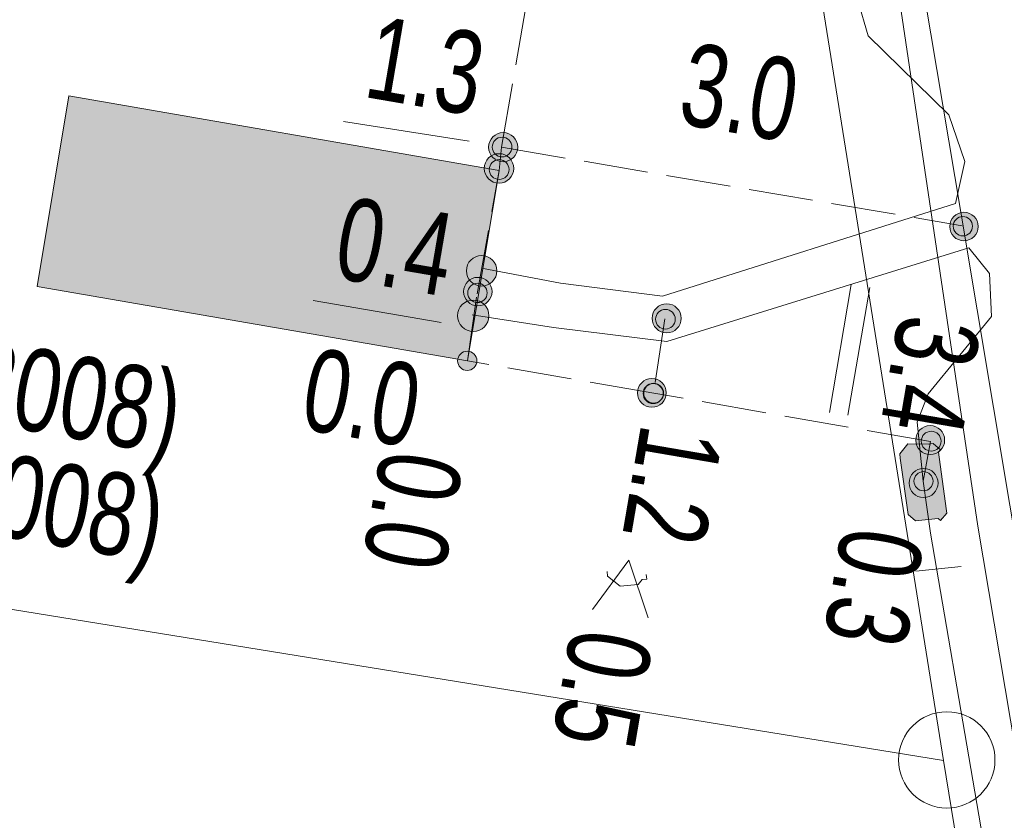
# Model space of a CAD drawing. Header units: metres. Extents: x -740 to 758, y -633 to 854.
# Tile 92 of 256: x -557.72 to -551.35, y 91.04 to 96.22. Entities that reach past the tile are written whole.
import ezdxf

# ---------------------------------------------------------------- set-up
doc = ezdxf.new("R2010")
doc.units = ezdxf.units.M
doc.header["$MEASUREMENT"] = 0
doc.linetypes.add('416_125', pattern=[0.5408, 0.416, -0.1248])
for name, color, linetype in [('Gas.LOVION', 7, 'Continuous'), ('Gis.LOVION', 7, 'Continuous'), ('Grundkarte.LOVION', 7, 'Continuous'), ('Strom.LOVION', 7, 'Continuous'), ('StromBemass.LOVION', 7, 'Continuous')]:
    doc.layers.add(name, color=color, linetype=linetype)
doc.styles.add('ERSTELLTER_STIL_1', font='arial.ttf')

msp = doc.modelspace()

# ---------------------------------------------------------------- hatches: boundary and pattern name
at = {"layer": 'Gis.LOVION', "linetype": 'Continuous', "lineweight": 18}
msp.add_hatch(color=41, dxfattribs=at).paths.add_polyline_path([(-557.6031, 94.4942), (-554.8221, 94.0125), (-554.6174, 95.2443), (-557.3984, 95.726)])
at = {"layer": 'Strom.LOVION', "linetype": 'Continuous', "lineweight": 18}
for points in [[(-554.6555, 94.5326), (-554.6482, 94.5427), (-554.6423, 94.5535), (-554.6378, 94.5651), (-554.6347, 94.5771), (-554.6332, 94.5894), (-554.6333, 94.6018), (-554.6349, 94.614), (-554.638, 94.626), (-554.6426, 94.6375), (-554.6486, 94.6484), (-554.6559, 94.6584), (-554.6644, 94.6674), (-554.674, 94.6752), (-554.6845, 94.6818), (-554.6957, 94.6871), (-554.7075, 94.6909), (-554.7197, 94.6932), (-554.732, 94.6939), (-554.7444, 94.6931), (-554.7565, 94.6907), (-554.7683, 94.6868), (-554.7795, 94.6815), (-554.7899, 94.6749), (-554.7995, 94.6669), (-554.8079, 94.6579), (-554.8152, 94.6478), (-554.8211, 94.637), (-554.8256, 94.6254), (-554.8287, 94.6134), (-554.8302, 94.6011), (-554.8301, 94.5887), (-554.8285, 94.5765), (-554.8254, 94.5645), (-554.8208, 94.553), (-554.8148, 94.5421), (-554.8075, 94.5321), (-554.799, 94.5231), (-554.7894, 94.5153), (-554.7789, 94.5087), (-554.7677, 94.5034), (-554.7559, 94.4996), (-554.7437, 94.4974), (-554.7314, 94.4966), (-554.719, 94.4974), (-554.7069, 94.4998), (-554.6951, 94.5037), (-554.6839, 94.509), (-554.6735, 94.5156), (-554.6639, 94.5236)], [(-554.7075, 94.2406), (-554.7, 94.251), (-554.6939, 94.2621), (-554.6893, 94.274), (-554.6862, 94.2863), (-554.6846, 94.2989), (-554.6846, 94.3117), (-554.6863, 94.3243), (-554.6895, 94.3366), (-554.6942, 94.3484), (-554.7004, 94.3595), (-554.7079, 94.3698), (-554.7166, 94.3791), (-554.7265, 94.3871), (-554.7372, 94.3939), (-554.7488, 94.3993), (-554.7609, 94.4032), (-554.7734, 94.4055), (-554.7861, 94.4063), (-554.7988, 94.4055), (-554.8113, 94.403), (-554.8234, 94.3991), (-554.8349, 94.3936), (-554.8456, 94.3868), (-554.8554, 94.3786), (-554.864, 94.3693), (-554.8715, 94.359), (-554.8776, 94.3478), (-554.8822, 94.336), (-554.8854, 94.3236), (-554.8869, 94.311), (-554.8869, 94.2983), (-554.8852, 94.2857), (-554.882, 94.2733), (-554.8773, 94.2615), (-554.8711, 94.2504), (-554.8636, 94.2401), (-554.8549, 94.2309), (-554.8451, 94.2228), (-554.8343, 94.216), (-554.8228, 94.2106), (-554.8106, 94.2067), (-554.7981, 94.2044), (-554.7854, 94.2036), (-554.7727, 94.2045), (-554.7602, 94.2069), (-554.7481, 94.2109), (-554.7367, 94.2163), (-554.7259, 94.2232), (-554.7162, 94.2313)]]:
    msp.add_hatch(color=1, dxfattribs=at).paths.add_polyline_path(points)
at = {"layer": 'Strom.LOVION', "linetype": 'Continuous', "lineweight": 13}
msp.add_hatch(color=7, dxfattribs=at).paths.add_polyline_path([(-552.0268, 93.3843), (-551.9763, 93.0198), (-551.9281, 92.9802), (-551.7818, 92.9945), (-551.7657, 92.9813), (-551.7261, 93.0295), (-551.7289, 93.0588), (-551.7793, 93.4233), (-551.7661, 93.4394), (-551.8143, 93.479), (-551.8436, 93.4761), (-551.9768, 93.4779), (-552.0296, 93.4136)])
at = {"layer": 'StromBemass.LOVION', "linetype": 'Continuous', "lineweight": 13}
for points in [[(-554.5199, 95.3339), (-554.513, 95.3435), (-554.5073, 95.3539), (-554.503, 95.3649), (-554.5001, 95.3763), (-554.4987, 95.388), (-554.4987, 95.3999), (-554.5002, 95.4116), (-554.5032, 95.423), (-554.5076, 95.434), (-554.5133, 95.4443), (-554.5203, 95.4539), (-554.5284, 95.4625), (-554.5375, 95.47), (-554.5475, 95.4763), (-554.5582, 95.4813), (-554.5695, 95.4849), (-554.5811, 95.4871), (-554.5929, 95.4878), (-554.6047, 95.487), (-554.6163, 95.4847), (-554.6275, 95.481), (-554.6382, 95.476), (-554.6482, 95.4696), (-554.6573, 95.4621), (-554.6653, 95.4534), (-554.6722, 95.4438), (-554.6779, 95.4335), (-554.6822, 95.4225), (-554.6851, 95.411), (-554.6866, 95.3993), (-554.6865, 95.3874), (-554.685, 95.3757), (-554.682, 95.3643), (-554.6776, 95.3533), (-554.6719, 95.343), (-554.6649, 95.3334), (-554.6568, 95.3248), (-554.6477, 95.3173), (-554.6377, 95.311), (-554.627, 95.306), (-554.6157, 95.3024), (-554.6041, 95.3002), (-554.5923, 95.2995), (-554.5805, 95.3003), (-554.5689, 95.3026), (-554.5577, 95.3063), (-554.547, 95.3113), (-554.537, 95.3177), (-554.528, 95.3253)], [(-554.5499, 95.3546), (-554.5452, 95.3611), (-554.5414, 95.3681), (-554.5385, 95.3756), (-554.5365, 95.3833), (-554.5355, 95.3912), (-554.5356, 95.3992), (-554.5366, 95.4072), (-554.5386, 95.4149), (-554.5416, 95.4223), (-554.5454, 95.4293), (-554.5502, 95.4357), (-554.5557, 95.4415), (-554.5618, 95.4466), (-554.5686, 95.4509), (-554.5758, 95.4543), (-554.5834, 95.4567), (-554.5913, 95.4582), (-554.5993, 95.4586), (-554.6072, 95.4581), (-554.6151, 95.4566), (-554.6227, 95.4541), (-554.6299, 95.4507), (-554.6366, 95.4464), (-554.6427, 95.4413), (-554.6482, 95.4354), (-554.6529, 95.4289), (-554.6567, 95.4219), (-554.6596, 95.4145), (-554.6616, 95.4068), (-554.6626, 95.3988), (-554.6625, 95.3908), (-554.6615, 95.3829), (-554.6595, 95.3752), (-554.6565, 95.3678), (-554.6527, 95.3608), (-554.6479, 95.3543), (-554.6424, 95.3485), (-554.6363, 95.3434), (-554.6295, 95.3392), (-554.6223, 95.3358), (-554.6147, 95.3334), (-554.6068, 95.3319), (-554.5988, 95.3314), (-554.5909, 95.3319), (-554.583, 95.3335), (-554.5754, 95.336), (-554.5682, 95.3394), (-554.5615, 95.3437), (-554.5554, 95.3488)], [(-554.5499, 95.3546), (-554.5452, 95.3611), (-554.5414, 95.3681), (-554.5385, 95.3756), (-554.5365, 95.3833), (-554.5355, 95.3912), (-554.5356, 95.3992), (-554.5366, 95.4072), (-554.5386, 95.4149), (-554.5416, 95.4223), (-554.5454, 95.4293), (-554.5502, 95.4357), (-554.5557, 95.4415), (-554.5618, 95.4466), (-554.5686, 95.4509), (-554.5758, 95.4543), (-554.5834, 95.4567), (-554.5913, 95.4582), (-554.5993, 95.4586), (-554.6072, 95.4581), (-554.6151, 95.4566), (-554.6227, 95.4541), (-554.6299, 95.4507), (-554.6366, 95.4464), (-554.6427, 95.4413), (-554.6482, 95.4354), (-554.6529, 95.4289), (-554.6567, 95.4219), (-554.6596, 95.4145), (-554.6616, 95.4068), (-554.6626, 95.3988), (-554.6625, 95.3908), (-554.6615, 95.3829), (-554.6595, 95.3752), (-554.6565, 95.3678), (-554.6527, 95.3608), (-554.6479, 95.3543), (-554.6424, 95.3485), (-554.6363, 95.3434), (-554.6295, 95.3392), (-554.6223, 95.3358), (-554.6147, 95.3334), (-554.6068, 95.3319), (-554.5988, 95.3314), (-554.5909, 95.3319), (-554.583, 95.3335), (-554.5754, 95.336), (-554.5682, 95.3394), (-554.5615, 95.3437), (-554.5554, 95.3488)], [(-554.5454, 95.1963), (-554.5384, 95.206), (-554.5327, 95.2165), (-554.5283, 95.2277), (-554.5254, 95.2393), (-554.5239, 95.2512), (-554.524, 95.2631), (-554.5255, 95.275), (-554.5285, 95.2866), (-554.533, 95.2977), (-554.5388, 95.3081), (-554.5458, 95.3178), (-554.5541, 95.3265), (-554.5633, 95.3341), (-554.5734, 95.3405), (-554.5843, 95.3455), (-554.5957, 95.3492), (-554.6074, 95.3514), (-554.6194, 95.3521), (-554.6313, 95.3513), (-554.643, 95.349), (-554.6544, 95.3453), (-554.6652, 95.3402), (-554.6753, 95.3337), (-554.6845, 95.3261), (-554.6927, 95.3173), (-554.6997, 95.3076), (-554.7054, 95.2971), (-554.7098, 95.286), (-554.7127, 95.2744), (-554.7142, 95.2625), (-554.7141, 95.2505), (-554.7126, 95.2387), (-554.7096, 95.2271), (-554.7051, 95.216), (-554.6993, 95.2055), (-554.6923, 95.1959), (-554.6841, 95.1872), (-554.6748, 95.1796), (-554.6647, 95.1732), (-554.6538, 95.1681), (-554.6425, 95.1645), (-554.6307, 95.1623), (-554.6188, 95.1616), (-554.6068, 95.1623), (-554.5951, 95.1646), (-554.5837, 95.1684), (-554.5729, 95.1735), (-554.5628, 95.1799), (-554.5536, 95.1876)], [(-554.5691, 95.2089), (-554.5644, 95.2154), (-554.5606, 95.2225), (-554.5576, 95.2299), (-554.5557, 95.2377), (-554.5547, 95.2457), (-554.5547, 95.2537), (-554.5557, 95.2617), (-554.5578, 95.2694), (-554.5608, 95.2769), (-554.5646, 95.2839), (-554.5694, 95.2904), (-554.5749, 95.2962), (-554.5811, 95.3013), (-554.5879, 95.3056), (-554.5952, 95.309), (-554.6028, 95.3115), (-554.6107, 95.313), (-554.6187, 95.3134), (-554.6267, 95.3129), (-554.6346, 95.3114), (-554.6422, 95.3089), (-554.6495, 95.3054), (-554.6563, 95.3011), (-554.6624, 95.296), (-554.6679, 95.2901), (-554.6726, 95.2836), (-554.6765, 95.2765), (-554.6794, 95.2691), (-554.6814, 95.2613), (-554.6823, 95.2533), (-554.6823, 95.2453), (-554.6813, 95.2373), (-554.6793, 95.2295), (-554.6763, 95.2221), (-554.6724, 95.2151), (-554.6677, 95.2086), (-554.6621, 95.2027), (-554.6559, 95.1976), (-554.6491, 95.1934), (-554.6419, 95.19), (-554.6342, 95.1875), (-554.6263, 95.186), (-554.6183, 95.1856), (-554.6103, 95.1861), (-554.6024, 95.1876), (-554.5948, 95.1901), (-554.5875, 95.1936), (-554.5808, 95.1979), (-554.5746, 95.203)], [(-551.5435, 94.8229), (-551.5368, 94.8323), (-551.5312, 94.8425), (-551.527, 94.8532), (-551.5242, 94.8644), (-551.5228, 94.8759), (-551.5228, 94.8875), (-551.5243, 94.8989), (-551.5272, 94.9101), (-551.5315, 94.9209), (-551.5371, 94.931), (-551.5439, 94.9403), (-551.5519, 94.9487), (-551.5608, 94.9561), (-551.5706, 94.9622), (-551.5811, 94.9671), (-551.5921, 94.9707), (-551.6034, 94.9728), (-551.615, 94.9735), (-551.6265, 94.9727), (-551.6379, 94.9705), (-551.6489, 94.9669), (-551.6593, 94.9619), (-551.669, 94.9557), (-551.6779, 94.9483), (-551.6858, 94.9399), (-551.6926, 94.9305), (-551.6981, 94.9203), (-551.7023, 94.9096), (-551.7052, 94.8984), (-551.7066, 94.8869), (-551.7066, 94.8753), (-551.7051, 94.8639), (-551.7022, 94.8527), (-551.6979, 94.8419), (-551.6923, 94.8318), (-551.6854, 94.8225), (-551.6775, 94.8141), (-551.6686, 94.8067), (-551.6588, 94.8006), (-551.6483, 94.7957), (-551.6373, 94.7921), (-551.6259, 94.79), (-551.6144, 94.7893), (-551.6028, 94.7901), (-551.5915, 94.7923), (-551.5805, 94.7959), (-551.5701, 94.8008), (-551.5603, 94.8071), (-551.5514, 94.8145)], [(-551.5736, 94.8438), (-551.569, 94.8501), (-551.5653, 94.857), (-551.5624, 94.8643), (-551.5605, 94.8719), (-551.5595, 94.8797), (-551.5595, 94.8875), (-551.5606, 94.8953), (-551.5625, 94.9029), (-551.5654, 94.9101), (-551.5692, 94.917), (-551.5739, 94.9233), (-551.5792, 94.929), (-551.5853, 94.934), (-551.5919, 94.9382), (-551.599, 94.9415), (-551.6065, 94.9439), (-551.6142, 94.9453), (-551.622, 94.9458), (-551.6298, 94.9453), (-551.6375, 94.9438), (-551.645, 94.9413), (-551.652, 94.938), (-551.6586, 94.9337), (-551.6647, 94.9287), (-551.67, 94.923), (-551.6746, 94.9166), (-551.6784, 94.9098), (-551.6812, 94.9025), (-551.6831, 94.8949), (-551.6841, 94.8871), (-551.6841, 94.8793), (-551.6831, 94.8715), (-551.6811, 94.8639), (-551.6782, 94.8566), (-551.6744, 94.8498), (-551.6698, 94.8434), (-551.6644, 94.8378), (-551.6583, 94.8328), (-551.6517, 94.8286), (-551.6446, 94.8253), (-551.6371, 94.8229), (-551.6294, 94.8214), (-551.6216, 94.821), (-551.6138, 94.8215), (-551.6061, 94.823), (-551.5987, 94.8254), (-551.5916, 94.8288), (-551.585, 94.833), (-551.5789, 94.838)], [(-554.6853, 94.4026), (-554.6786, 94.412), (-554.6731, 94.4221), (-554.6688, 94.4329), (-554.666, 94.4441), (-554.6646, 94.4555), (-554.6646, 94.4671), (-554.6661, 94.4785), (-554.669, 94.4897), (-554.6733, 94.5004), (-554.6789, 94.5105), (-554.6857, 94.5198), (-554.6937, 94.5282), (-554.7026, 94.5355), (-554.7123, 94.5417), (-554.7228, 94.5466), (-554.7338, 94.5501), (-554.7451, 94.5522), (-554.7566, 94.5529), (-554.7682, 94.5521), (-554.7795, 94.5499), (-554.7905, 94.5463), (-554.8009, 94.5414), (-554.8106, 94.5352), (-554.8195, 94.5278), (-554.8274, 94.5194), (-554.8341, 94.51), (-554.8396, 94.4999), (-554.8439, 94.4891), (-554.8467, 94.4779), (-554.8481, 94.4665), (-554.8481, 94.4549), (-554.8466, 94.4435), (-554.8437, 94.4323), (-554.8394, 94.4216), (-554.8338, 94.4115), (-554.827, 94.4022), (-554.819, 94.3938), (-554.8101, 94.3865), (-554.8004, 94.3803), (-554.7899, 94.3754), (-554.7789, 94.3719), (-554.7676, 94.3698), (-554.7561, 94.3691), (-554.7445, 94.3699), (-554.7332, 94.3721), (-554.7222, 94.3757), (-554.7118, 94.3806), (-554.7021, 94.3868), (-554.6932, 94.3942)], [(-554.7102, 94.4127), (-554.7056, 94.4191), (-554.7018, 94.426), (-554.699, 94.4333), (-554.697, 94.441), (-554.6961, 94.4488), (-554.6961, 94.4567), (-554.6971, 94.4645), (-554.6991, 94.4721), (-554.702, 94.4795), (-554.7058, 94.4864), (-554.7105, 94.4927), (-554.7159, 94.4984), (-554.722, 94.5035), (-554.7287, 94.5077), (-554.7358, 94.511), (-554.7433, 94.5134), (-554.7511, 94.5149), (-554.7589, 94.5153), (-554.7668, 94.5148), (-554.7745, 94.5133), (-554.782, 94.5108), (-554.7891, 94.5075), (-554.7958, 94.5032), (-554.8018, 94.4982), (-554.8072, 94.4924), (-554.8118, 94.486), (-554.8156, 94.4791), (-554.8185, 94.4718), (-554.8204, 94.4641), (-554.8214, 94.4563), (-554.8214, 94.4484), (-554.8204, 94.4406), (-554.8184, 94.433), (-554.8154, 94.4256), (-554.8116, 94.4187), (-554.807, 94.4124), (-554.8016, 94.4066), (-554.7955, 94.4016), (-554.7888, 94.3974), (-554.7816, 94.3941), (-554.7741, 94.3917), (-554.7664, 94.3902), (-554.7585, 94.3898), (-554.7507, 94.3903), (-554.7429, 94.3918), (-554.7354, 94.3942), (-554.7283, 94.3976), (-554.7217, 94.4019), (-554.7156, 94.4069)], [(-553.4633, 94.2288), (-553.4564, 94.2383), (-553.4507, 94.2487), (-553.4464, 94.2597), (-553.4435, 94.2711), (-553.4421, 94.2828), (-553.4421, 94.2946), (-553.4436, 94.3063), (-553.4466, 94.3177), (-553.451, 94.3287), (-553.4567, 94.339), (-553.4637, 94.3485), (-553.4718, 94.3571), (-553.4809, 94.3646), (-553.4909, 94.3708), (-553.5015, 94.3758), (-553.5128, 94.3794), (-553.5244, 94.3816), (-553.5361, 94.3823), (-553.5479, 94.3815), (-553.5595, 94.3793), (-553.5707, 94.3756), (-553.5813, 94.3706), (-553.5913, 94.3642), (-553.6003, 94.3567), (-553.6084, 94.348), (-553.6153, 94.3385), (-553.6209, 94.3281), (-553.6252, 94.3171), (-553.6281, 94.3057), (-553.6296, 94.294), (-553.6295, 94.2822), (-553.628, 94.2705), (-553.625, 94.2591), (-553.6207, 94.2481), (-553.615, 94.2378), (-553.608, 94.2283), (-553.5999, 94.2197), (-553.5908, 94.2123), (-553.5808, 94.206), (-553.5701, 94.201), (-553.5589, 94.1974), (-553.5473, 94.1952), (-553.5355, 94.1945), (-553.5238, 94.1953), (-553.5122, 94.1975), (-553.501, 94.2012), (-553.4903, 94.2063), (-553.4804, 94.2126), (-553.4713, 94.2202)], [(-553.4951, 94.2423), (-553.4905, 94.2488), (-553.4866, 94.2558), (-553.4837, 94.2632), (-553.4818, 94.2709), (-553.4808, 94.2788), (-553.4808, 94.2868), (-553.4818, 94.2947), (-553.4839, 94.3024), (-553.4868, 94.3098), (-553.4907, 94.3168), (-553.4954, 94.3233), (-553.5009, 94.329), (-553.507, 94.3341), (-553.5138, 94.3384), (-553.521, 94.3417), (-553.5286, 94.3442), (-553.5364, 94.3456), (-553.5444, 94.3461), (-553.5524, 94.3456), (-553.5602, 94.3441), (-553.5678, 94.3416), (-553.575, 94.3382), (-553.5817, 94.3339), (-553.5878, 94.3288), (-553.5932, 94.3229), (-553.5979, 94.3165), (-553.6017, 94.3095), (-553.6046, 94.302), (-553.6066, 94.2943), (-553.6076, 94.2864), (-553.6076, 94.2784), (-553.6065, 94.2705), (-553.6045, 94.2628), (-553.6016, 94.2554), (-553.5977, 94.2484), (-553.593, 94.242), (-553.5875, 94.2362), (-553.5814, 94.2311), (-553.5746, 94.2269), (-553.5674, 94.2235), (-553.5598, 94.2211), (-553.5519, 94.2196), (-553.544, 94.2191), (-553.536, 94.2196), (-553.5282, 94.2212), (-553.5206, 94.2236), (-553.5134, 94.2271), (-553.5067, 94.2314), (-553.5006, 94.2365)], [(-554.7767, 93.974), (-554.7721, 93.9803), (-554.7683, 93.9872), (-554.7655, 93.9944), (-554.7636, 94.002), (-554.7626, 94.0098), (-554.7626, 94.0176), (-554.7636, 94.0254), (-554.7656, 94.0329), (-554.7685, 94.0402), (-554.7723, 94.047), (-554.7769, 94.0533), (-554.7823, 94.059), (-554.7883, 94.064), (-554.795, 94.0682), (-554.802, 94.0715), (-554.8095, 94.0739), (-554.8172, 94.0753), (-554.825, 94.0758), (-554.8328, 94.0753), (-554.8405, 94.0738), (-554.8479, 94.0713), (-554.8549, 94.068), (-554.8615, 94.0638), (-554.8675, 94.0588), (-554.8729, 94.053), (-554.8775, 94.0467), (-554.8812, 94.0398), (-554.8841, 94.0326), (-554.886, 94.025), (-554.8869, 94.0172), (-554.8869, 94.0094), (-554.8859, 94.0016), (-554.8839, 93.9941), (-554.881, 93.9868), (-554.8772, 93.98), (-554.8726, 93.9737), (-554.8673, 93.968), (-554.8612, 93.963), (-554.8546, 93.9588), (-554.8475, 93.9555), (-554.8401, 93.9531), (-554.8324, 93.9517), (-554.8246, 93.9512), (-554.8168, 93.9517), (-554.8091, 93.9532), (-554.8017, 93.9557), (-554.7946, 93.959), (-554.788, 93.9632), (-554.782, 93.9682)], [(-554.7767, 93.974), (-554.7721, 93.9803), (-554.7683, 93.9872), (-554.7655, 93.9944), (-554.7636, 94.002), (-554.7626, 94.0098), (-554.7626, 94.0176), (-554.7636, 94.0254), (-554.7656, 94.0329), (-554.7685, 94.0402), (-554.7723, 94.047), (-554.7769, 94.0533), (-554.7823, 94.059), (-554.7883, 94.064), (-554.795, 94.0682), (-554.802, 94.0715), (-554.8095, 94.0739), (-554.8172, 94.0753), (-554.825, 94.0758), (-554.8328, 94.0753), (-554.8405, 94.0738), (-554.8479, 94.0713), (-554.8549, 94.068), (-554.8615, 94.0638), (-554.8675, 94.0588), (-554.8729, 94.053), (-554.8775, 94.0467), (-554.8812, 94.0398), (-554.8841, 94.0326), (-554.886, 94.025), (-554.8869, 94.0172), (-554.8869, 94.0094), (-554.8859, 94.0016), (-554.8839, 93.9941), (-554.881, 93.9868), (-554.8772, 93.98), (-554.8726, 93.9737), (-554.8673, 93.968), (-554.8612, 93.963), (-554.8546, 93.9588), (-554.8475, 93.9555), (-554.8401, 93.9531), (-554.8324, 93.9517), (-554.8246, 93.9512), (-554.8168, 93.9517), (-554.8091, 93.9532), (-554.8017, 93.9557), (-554.7946, 93.959), (-554.788, 93.9632), (-554.782, 93.9682)], [(-554.7767, 93.974), (-554.7721, 93.9803), (-554.7683, 93.9872), (-554.7655, 93.9944), (-554.7636, 94.002), (-554.7626, 94.0098), (-554.7626, 94.0176), (-554.7636, 94.0254), (-554.7656, 94.0329), (-554.7685, 94.0402), (-554.7723, 94.047), (-554.7769, 94.0533), (-554.7823, 94.059), (-554.7883, 94.064), (-554.795, 94.0682), (-554.802, 94.0715), (-554.8095, 94.0739), (-554.8172, 94.0753), (-554.825, 94.0758), (-554.8328, 94.0753), (-554.8405, 94.0738), (-554.8479, 94.0713), (-554.8549, 94.068), (-554.8615, 94.0638), (-554.8675, 94.0588), (-554.8729, 94.053), (-554.8775, 94.0467), (-554.8812, 94.0398), (-554.8841, 94.0326), (-554.886, 94.025), (-554.8869, 94.0172), (-554.8869, 94.0094), (-554.8859, 94.0016), (-554.8839, 93.9941), (-554.881, 93.9868), (-554.8772, 93.98), (-554.8726, 93.9737), (-554.8673, 93.968), (-554.8612, 93.963), (-554.8546, 93.9588), (-554.8475, 93.9555), (-554.8401, 93.9531), (-554.8324, 93.9517), (-554.8246, 93.9512), (-554.8168, 93.9517), (-554.8091, 93.9532), (-554.8017, 93.9557), (-554.7946, 93.959), (-554.788, 93.9632), (-554.782, 93.9682)], [(-554.7767, 93.974), (-554.7721, 93.9803), (-554.7683, 93.9872), (-554.7655, 93.9944), (-554.7636, 94.002), (-554.7626, 94.0098), (-554.7626, 94.0176), (-554.7636, 94.0254), (-554.7656, 94.0329), (-554.7685, 94.0402), (-554.7723, 94.047), (-554.7769, 94.0533), (-554.7823, 94.059), (-554.7883, 94.064), (-554.795, 94.0682), (-554.802, 94.0715), (-554.8095, 94.0739), (-554.8172, 94.0753), (-554.825, 94.0758), (-554.8328, 94.0753), (-554.8405, 94.0738), (-554.8479, 94.0713), (-554.8549, 94.068), (-554.8615, 94.0638), (-554.8675, 94.0588), (-554.8729, 94.053), (-554.8775, 94.0467), (-554.8812, 94.0398), (-554.8841, 94.0326), (-554.886, 94.025), (-554.8869, 94.0172), (-554.8869, 94.0094), (-554.8859, 94.0016), (-554.8839, 93.9941), (-554.881, 93.9868), (-554.8772, 93.98), (-554.8726, 93.9737), (-554.8673, 93.968), (-554.8612, 93.963), (-554.8546, 93.9588), (-554.8475, 93.9555), (-554.8401, 93.9531), (-554.8324, 93.9517), (-554.8246, 93.9512), (-554.8168, 93.9517), (-554.8091, 93.9532), (-554.8017, 93.9557), (-554.7946, 93.959), (-554.788, 93.9632), (-554.782, 93.9682)], [(-554.7767, 93.974), (-554.7721, 93.9803), (-554.7683, 93.9872), (-554.7655, 93.9944), (-554.7636, 94.002), (-554.7626, 94.0098), (-554.7626, 94.0176), (-554.7636, 94.0254), (-554.7656, 94.0329), (-554.7685, 94.0402), (-554.7723, 94.047), (-554.7769, 94.0533), (-554.7823, 94.059), (-554.7883, 94.064), (-554.795, 94.0682), (-554.802, 94.0715), (-554.8095, 94.0739), (-554.8172, 94.0753), (-554.825, 94.0758), (-554.8328, 94.0753), (-554.8405, 94.0738), (-554.8479, 94.0713), (-554.8549, 94.068), (-554.8615, 94.0638), (-554.8675, 94.0588), (-554.8729, 94.053), (-554.8775, 94.0467), (-554.8812, 94.0398), (-554.8841, 94.0326), (-554.886, 94.025), (-554.8869, 94.0172), (-554.8869, 94.0094), (-554.8859, 94.0016), (-554.8839, 93.9941), (-554.881, 93.9868), (-554.8772, 93.98), (-554.8726, 93.9737), (-554.8673, 93.968), (-554.8612, 93.963), (-554.8546, 93.9588), (-554.8475, 93.9555), (-554.8401, 93.9531), (-554.8324, 93.9517), (-554.8246, 93.9512), (-554.8168, 93.9517), (-554.8091, 93.9532), (-554.8017, 93.9557), (-554.7946, 93.959), (-554.788, 93.9632), (-554.782, 93.9682)], [(-554.7767, 93.974), (-554.7721, 93.9803), (-554.7683, 93.9872), (-554.7655, 93.9944), (-554.7636, 94.002), (-554.7626, 94.0098), (-554.7626, 94.0176), (-554.7636, 94.0254), (-554.7656, 94.0329), (-554.7685, 94.0402), (-554.7723, 94.047), (-554.7769, 94.0533), (-554.7823, 94.059), (-554.7883, 94.064), (-554.795, 94.0682), (-554.802, 94.0715), (-554.8095, 94.0739), (-554.8172, 94.0753), (-554.825, 94.0758), (-554.8328, 94.0753), (-554.8405, 94.0738), (-554.8479, 94.0713), (-554.8549, 94.068), (-554.8615, 94.0638), (-554.8675, 94.0588), (-554.8729, 94.053), (-554.8775, 94.0467), (-554.8812, 94.0398), (-554.8841, 94.0326), (-554.886, 94.025), (-554.8869, 94.0172), (-554.8869, 94.0094), (-554.8859, 94.0016), (-554.8839, 93.9941), (-554.881, 93.9868), (-554.8772, 93.98), (-554.8726, 93.9737), (-554.8673, 93.968), (-554.8612, 93.963), (-554.8546, 93.9588), (-554.8475, 93.9555), (-554.8401, 93.9531), (-554.8324, 93.9517), (-554.8246, 93.9512), (-554.8168, 93.9517), (-554.8091, 93.9532), (-554.8017, 93.9557), (-554.7946, 93.959), (-554.788, 93.9632), (-554.782, 93.9682)], [(-554.7767, 93.974), (-554.7721, 93.9803), (-554.7683, 93.9872), (-554.7655, 93.9944), (-554.7636, 94.002), (-554.7626, 94.0098), (-554.7626, 94.0176), (-554.7636, 94.0254), (-554.7656, 94.0329), (-554.7685, 94.0402), (-554.7723, 94.047), (-554.7769, 94.0533), (-554.7823, 94.059), (-554.7883, 94.064), (-554.795, 94.0682), (-554.802, 94.0715), (-554.8095, 94.0739), (-554.8172, 94.0753), (-554.825, 94.0758), (-554.8328, 94.0753), (-554.8405, 94.0738), (-554.8479, 94.0713), (-554.8549, 94.068), (-554.8615, 94.0638), (-554.8675, 94.0588), (-554.8729, 94.053), (-554.8775, 94.0467), (-554.8812, 94.0398), (-554.8841, 94.0326), (-554.886, 94.025), (-554.8869, 94.0172), (-554.8869, 94.0094), (-554.8859, 94.0016), (-554.8839, 93.9941), (-554.881, 93.9868), (-554.8772, 93.98), (-554.8726, 93.9737), (-554.8673, 93.968), (-554.8612, 93.963), (-554.8546, 93.9588), (-554.8475, 93.9555), (-554.8401, 93.9531), (-554.8324, 93.9517), (-554.8246, 93.9512), (-554.8168, 93.9517), (-554.8091, 93.9532), (-554.8017, 93.9557), (-554.7946, 93.959), (-554.788, 93.9632), (-554.782, 93.9682)], [(-553.5599, 93.7476), (-553.553, 93.7571), (-553.5474, 93.7673), (-553.5432, 93.7782), (-553.5403, 93.7895), (-553.5389, 93.8011), (-553.5389, 93.8128), (-553.5404, 93.8243), (-553.5434, 93.8356), (-553.5477, 93.8464), (-553.5534, 93.8567), (-553.5602, 93.8661), (-553.5683, 93.8746), (-553.5773, 93.882), (-553.5871, 93.8882), (-553.5977, 93.8931), (-553.6088, 93.8967), (-553.6203, 93.8988), (-553.6319, 93.8995), (-553.6436, 93.8988), (-553.655, 93.8965), (-553.6661, 93.8929), (-553.6767, 93.8879), (-553.6865, 93.8816), (-553.6955, 93.8741), (-553.7034, 93.8656), (-553.7102, 93.8562), (-553.7158, 93.8459), (-553.7201, 93.835), (-553.723, 93.8237), (-553.7244, 93.8122), (-553.7243, 93.8005), (-553.7228, 93.7889), (-553.7199, 93.7776), (-553.7156, 93.7668), (-553.7099, 93.7566), (-553.703, 93.7472), (-553.695, 93.7387), (-553.686, 93.7313), (-553.6761, 93.7251), (-553.6656, 93.7201), (-553.6545, 93.7166), (-553.643, 93.7144), (-553.6313, 93.7137), (-553.6197, 93.7145), (-553.6082, 93.7167), (-553.5972, 93.7203), (-553.5866, 93.7253), (-553.5768, 93.7316), (-553.5678, 93.7391)], [(-553.5729, 93.7612), (-553.5681, 93.7677), (-553.5642, 93.7749), (-553.5613, 93.7824), (-553.5593, 93.7903), (-553.5583, 93.7984), (-553.5583, 93.8065), (-553.5593, 93.8146), (-553.5614, 93.8224), (-553.5644, 93.83), (-553.5683, 93.8371), (-553.5731, 93.8436), (-553.5787, 93.8496), (-553.585, 93.8547), (-553.5919, 93.859), (-553.5992, 93.8625), (-553.607, 93.865), (-553.615, 93.8665), (-553.6231, 93.8669), (-553.6312, 93.8664), (-553.6392, 93.8649), (-553.6469, 93.8623), (-553.6542, 93.8588), (-553.6611, 93.8545), (-553.6673, 93.8493), (-553.6728, 93.8433), (-553.6776, 93.8367), (-553.6815, 93.8296), (-553.6845, 93.822), (-553.6865, 93.8142), (-553.6874, 93.8061), (-553.6874, 93.798), (-553.6864, 93.7899), (-553.6843, 93.782), (-553.6813, 93.7745), (-553.6774, 93.7674), (-553.6726, 93.7608), (-553.667, 93.7549), (-553.6607, 93.7498), (-553.6538, 93.7454), (-553.6465, 93.742), (-553.6387, 93.7395), (-553.6308, 93.738), (-553.6226, 93.7375), (-553.6145, 93.7381), (-553.6066, 93.7396), (-553.5988, 93.7422), (-553.5915, 93.7456), (-553.5847, 93.75), (-553.5784, 93.7552)], [(-553.5706, 93.7636), (-553.5659, 93.7701), (-553.5621, 93.7772), (-553.5591, 93.7847), (-553.5572, 93.7925), (-553.5562, 93.8005), (-553.5562, 93.8085), (-553.5572, 93.8165), (-553.5593, 93.8243), (-553.5622, 93.8317), (-553.5661, 93.8388), (-553.5709, 93.8453), (-553.5764, 93.8511), (-553.5826, 93.8562), (-553.5894, 93.8605), (-553.5967, 93.8639), (-553.6044, 93.8664), (-553.6123, 93.8678), (-553.6203, 93.8683), (-553.6283, 93.8678), (-553.6362, 93.8663), (-553.6439, 93.8638), (-553.6511, 93.8603), (-553.6579, 93.856), (-553.6641, 93.8508), (-553.6696, 93.8449), (-553.6743, 93.8384), (-553.6781, 93.8314), (-553.6811, 93.8239), (-553.683, 93.8161), (-553.684, 93.8081), (-553.684, 93.8001), (-553.683, 93.7921), (-553.6809, 93.7843), (-553.678, 93.7768), (-553.6741, 93.7698), (-553.6693, 93.7633), (-553.6638, 93.7575), (-553.6576, 93.7524), (-553.6508, 93.7481), (-553.6435, 93.7447), (-553.6358, 93.7422), (-553.6279, 93.7407), (-553.6199, 93.7402), (-553.6119, 93.7408), (-553.604, 93.7423), (-553.5963, 93.7448), (-553.5891, 93.7483), (-553.5823, 93.7526), (-553.5761, 93.7577)], [(-551.7606, 93.4421), (-551.7538, 93.4517), (-551.7481, 93.462), (-551.7439, 93.4729), (-551.741, 93.4843), (-551.7395, 93.4959), (-551.7396, 93.5077), (-551.7411, 93.5193), (-551.744, 93.5307), (-551.7484, 93.5416), (-551.7541, 93.5519), (-551.761, 93.5614), (-551.7691, 93.5699), (-551.7782, 93.5774), (-551.7881, 93.5836), (-551.7988, 93.5886), (-551.8099, 93.5922), (-551.8215, 93.5944), (-551.8332, 93.5951), (-551.8449, 93.5943), (-551.8565, 93.5921), (-551.8676, 93.5884), (-551.8782, 93.5833), (-551.8881, 93.577), (-551.8972, 93.5695), (-551.9052, 93.5609), (-551.9121, 93.5514), (-551.9177, 93.5411), (-551.922, 93.5301), (-551.9249, 93.5188), (-551.9263, 93.5071), (-551.9263, 93.4953), (-551.9247, 93.4837), (-551.9218, 93.4723), (-551.9174, 93.4614), (-551.9117, 93.4511), (-551.9048, 93.4417), (-551.8967, 93.4331), (-551.8877, 93.4257), (-551.8777, 93.4194), (-551.8671, 93.4144), (-551.8559, 93.4108), (-551.8443, 93.4087), (-551.8326, 93.408), (-551.8209, 93.4088), (-551.8094, 93.411), (-551.7982, 93.4147), (-551.7876, 93.4197), (-551.7777, 93.426), (-551.7687, 93.4335)], [(-551.7771, 93.4537), (-551.7724, 93.4602), (-551.7685, 93.4673), (-551.7656, 93.4748), (-551.7636, 93.4826), (-551.7626, 93.4905), (-551.7627, 93.4986), (-551.7637, 93.5065), (-551.7657, 93.5143), (-551.7687, 93.5218), (-551.7726, 93.5288), (-551.7773, 93.5353), (-551.7829, 93.5411), (-551.7891, 93.5462), (-551.7959, 93.5505), (-551.8031, 93.5539), (-551.8108, 93.5563), (-551.8187, 93.5578), (-551.8267, 93.5583), (-551.8347, 93.5578), (-551.8426, 93.5562), (-551.8502, 93.5537), (-551.8575, 93.5503), (-551.8642, 93.546), (-551.8704, 93.5408), (-551.8759, 93.5349), (-551.8806, 93.5284), (-551.8844, 93.5214), (-551.8874, 93.5139), (-551.8893, 93.5061), (-551.8903, 93.4982), (-551.8903, 93.4901), (-551.8893, 93.4822), (-551.8872, 93.4744), (-551.8843, 93.4669), (-551.8804, 93.4599), (-551.8756, 93.4534), (-551.8701, 93.4476), (-551.8639, 93.4425), (-551.8571, 93.4382), (-551.8498, 93.4348), (-551.8422, 93.4323), (-551.8343, 93.4309), (-551.8263, 93.4304), (-551.8183, 93.4309), (-551.8104, 93.4324), (-551.8028, 93.435), (-551.7955, 93.4384), (-551.7887, 93.4427), (-551.7826, 93.4479)], [(-551.7771, 93.4537), (-551.7724, 93.4602), (-551.7685, 93.4673), (-551.7656, 93.4748), (-551.7636, 93.4826), (-551.7626, 93.4905), (-551.7627, 93.4986), (-551.7637, 93.5065), (-551.7657, 93.5143), (-551.7687, 93.5218), (-551.7726, 93.5288), (-551.7773, 93.5353), (-551.7829, 93.5411), (-551.7891, 93.5462), (-551.7959, 93.5505), (-551.8031, 93.5539), (-551.8108, 93.5563), (-551.8187, 93.5578), (-551.8267, 93.5583), (-551.8347, 93.5578), (-551.8426, 93.5562), (-551.8502, 93.5537), (-551.8575, 93.5503), (-551.8642, 93.546), (-551.8704, 93.5408), (-551.8759, 93.5349), (-551.8806, 93.5284), (-551.8844, 93.5214), (-551.8874, 93.5139), (-551.8893, 93.5061), (-551.8903, 93.4982), (-551.8903, 93.4901), (-551.8893, 93.4822), (-551.8872, 93.4744), (-551.8843, 93.4669), (-551.8804, 93.4599), (-551.8756, 93.4534), (-551.8701, 93.4476), (-551.8639, 93.4425), (-551.8571, 93.4382), (-551.8498, 93.4348), (-551.8422, 93.4323), (-551.8343, 93.4309), (-551.8263, 93.4304), (-551.8183, 93.4309), (-551.8104, 93.4324), (-551.8028, 93.435), (-551.7955, 93.4384), (-551.7887, 93.4427), (-551.7826, 93.4479)], [(-551.8032, 93.1647), (-551.7963, 93.1742), (-551.7906, 93.1845), (-551.7863, 93.1955), (-551.7834, 93.2069), (-551.782, 93.2186), (-551.782, 93.2304), (-551.7836, 93.2421), (-551.7865, 93.2535), (-551.7909, 93.2644), (-551.7966, 93.2747), (-551.8036, 93.2842), (-551.8116, 93.2928), (-551.8208, 93.3003), (-551.8307, 93.3066), (-551.8414, 93.3115), (-551.8526, 93.3152), (-551.8642, 93.3173), (-551.8759, 93.318), (-551.8877, 93.3172), (-551.8993, 93.315), (-551.9105, 93.3113), (-551.9211, 93.3063), (-551.931, 93.2999), (-551.9401, 93.2924), (-551.9481, 93.2838), (-551.955, 93.2742), (-551.9607, 93.2639), (-551.965, 93.2529), (-551.9678, 93.2415), (-551.9693, 93.2298), (-551.9693, 93.218), (-551.9677, 93.2063), (-551.9648, 93.1949), (-551.9604, 93.184), (-551.9547, 93.1737), (-551.9477, 93.1642), (-551.9396, 93.1556), (-551.9305, 93.1481), (-551.9206, 93.1419), (-551.9099, 93.1369), (-551.8987, 93.1333), (-551.8871, 93.1311), (-551.8753, 93.1304), (-551.8636, 93.1312), (-551.852, 93.1334), (-551.8408, 93.1371), (-551.8302, 93.1422), (-551.8203, 93.1485), (-551.8112, 93.156)], [(-551.8286, 93.1967), (-551.824, 93.203), (-551.8203, 93.2098), (-551.8175, 93.217), (-551.8156, 93.2245), (-551.8146, 93.2322), (-551.8147, 93.24), (-551.8157, 93.2476), (-551.8176, 93.2552), (-551.8205, 93.2624), (-551.8242, 93.2691), (-551.8288, 93.2754), (-551.8342, 93.281), (-551.8401, 93.286), (-551.8467, 93.2901), (-551.8537, 93.2934), (-551.8611, 93.2958), (-551.8687, 93.2972), (-551.8765, 93.2976), (-551.8842, 93.2971), (-551.8918, 93.2957), (-551.8992, 93.2932), (-551.9062, 93.2899), (-551.9128, 93.2857), (-551.9187, 93.2808), (-551.924, 93.2751), (-551.9285, 93.2688), (-551.9323, 93.262), (-551.9351, 93.2548), (-551.937, 93.2473), (-551.9379, 93.2396), (-551.9379, 93.2318), (-551.9369, 93.2241), (-551.935, 93.2166), (-551.9321, 93.2094), (-551.9283, 93.2026), (-551.9237, 93.1964), (-551.9184, 93.1907), (-551.9124, 93.1858), (-551.9059, 93.1817), (-551.8988, 93.1784), (-551.8915, 93.176), (-551.8838, 93.1746), (-551.8761, 93.1741), (-551.8684, 93.1746), (-551.8607, 93.1761), (-551.8534, 93.1785), (-551.8464, 93.1819), (-551.8398, 93.186), (-551.8339, 93.191)]]:
    msp.add_hatch(color=7, dxfattribs=at).paths.add_polyline_path(points)

# ---------------------------------------------------------------- linework, layer by layer
at = {"layer": 'Gas.LOVION', "color": 1, "linetype": 'Continuous', "lineweight": 18}
msp.add_lwpolyline([(-545.5699, 57.5732), (-547.1647, 67.6879), (-548.998, 79.1833), (-550.1029, 85.7992), (-551.6354, 94.9743), (-552.9066, 102.5345), (-553.623, 106.8387), (-555.3636, 117.2348), (-557.3036, 128.764), (-559.2854, 140.57), (-561.2312, 152.1578), (-561.697, 163.8755), (-560.493, 175.5939), (-559.3417, 179.3861)], dxfattribs=at)
at = {"layer": 'Gis.LOVION', "color": 44, "linetype": 'Continuous', "lineweight": 18}
msp.add_lwpolyline([(-557.6031, 94.4942), (-557.3984, 95.726), (-554.6174, 95.2443), (-554.8221, 94.0125)], close=True, dxfattribs=at)
at = {"layer": 'Grundkarte.LOVION', "color": 253, "linetype": 'Continuous', "lineweight": 18}
msp.add_lwpolyline([(-631.8546, 208.532), (-562.2758, 165.5627), (-562.3994, 162.595), (-562.1016, 155.6194), (-561.2804, 148.4289), (-559.7216, 138.5323), (-557.9666, 128.7436), (-556.2643, 118.8905), (-553.7048, 103.5944), (-552.5816, 96.6403), (-551.7472, 91.4314), (-551.3139, 88.8137), (-548.8644, 74.0388), (-546.4999, 59.2261), (-546.1274, 56.9276)], dxfattribs=at)
at = {"layer": 'Grundkarte.LOVION', "color": 8, "linetype": 'Continuous', "lineweight": 18}
for points in [[(-546.1274, 56.9276), (-546.4999, 59.2261), (-548.8644, 74.0388), (-551.3139, 88.8137), (-551.7472, 91.4314), (-552.5816, 96.6403), (-553.7048, 103.5944), (-556.2643, 118.8905), (-557.9666, 128.7436), (-559.7216, 138.5323), (-561.2804, 148.4289), (-562.1016, 155.6194), (-562.3994, 162.595), (-562.2758, 165.5627), (-562.1059, 169.5693), (-561.495, 174.5058), (-560.4042, 179.3709), (-560.1744, 180.0436), (-560.4042, 179.3709), (-561.495, 174.5058), (-562.1059, 169.5693), (-562.2758, 165.5627), (-631.8546, 208.532)], [(-546.1274, 56.9276), (-546.4999, 59.2261), (-548.8644, 74.0388), (-551.3139, 88.8137), (-551.7472, 91.4314), (-552.5816, 96.6403), (-553.7048, 103.5944), (-556.2643, 118.8905), (-557.9666, 128.7436), (-559.7216, 138.5323), (-561.2804, 148.4289), (-562.1016, 155.6194), (-562.3994, 162.595), (-562.2758, 165.5627), (-562.1059, 169.5693), (-561.495, 174.5058), (-560.4042, 179.3709), (-560.1744, 180.0436)], [(-551.146, 50.8213), (-577.5145, 55.1002), (-599.2278, 58.6224), (-621.8422, 62.293), (-692.9333, 73.8739), (-721.2018, 91.2376), (-700.6011, 125.9997), (-674.519, 111.3482), (-551.7472, 91.4314), (-551.3139, 88.8137), (-548.8644, 74.0388), (-546.4999, 59.2261), (-546.1274, 56.9276)], [(-671.9886, 115.9995), (-552.5816, 96.6403), (-551.7472, 91.4314)], [(-551.6332, 92.6839), (-551.9259, 92.6553)]]:
    msp.add_lwpolyline(points, dxfattribs=at)
msp.add_lwpolyline([(-672.8576, 116.1214), (-671.9886, 115.9995), (-552.5816, 96.6403), (-551.7472, 91.4314), (-674.519, 111.3482), (-700.6011, 125.9997), (-698.0364, 130.2996)], close=True, dxfattribs=at)
at = {"layer": 'Grundkarte.LOVION', "color": 9, "linetype": 'Continuous', "lineweight": 18}
msp.add_circle((-551.7255, 91.4349), 0.3113, dxfattribs=at)
at = {"layer": 'Strom.LOVION', "color": 1, "linetype": 'Continuous', "lineweight": 18}
for points in [[(-554.733, 94.6123), (-554.221, 94.5146), (-553.5626, 94.4312), (-551.6704, 95.03), (-551.6084, 95.302), (-551.7116, 95.6023), (-552.2344, 96.1127), (-552.368, 96.5725), (-552.5239, 97.5622), (-556.6226, 123.0081), (-559.2303, 138.3439)], [(-554.7922, 94.311), (-554.267, 94.2293), (-553.534, 94.1384), (-551.5833, 94.7429), (-551.449, 94.5787), (-551.4364, 94.2992), (-551.8458, 93.801), (-551.9165, 93.6168), (-551.8793, 93.2362)], [(-545.834, 57.2518), (-548.0748, 71.1013), (-549.9851, 82.1754), (-549.8187, 83.9502), (-550.2004, 86.0409), (-550.7569, 87.1983), (-550.972, 87.8866), (-551.8317, 92.9009), (-551.8793, 93.2362)]]:
    msp.add_lwpolyline(points, dxfattribs=at)
at = {"layer": 'Strom.LOVION', "color": 94, "linetype": 'Continuous', "lineweight": 18}
msp.add_lwpolyline([(-556.2994, 122.8771), (-552.2179, 97.6069), (-551.5258, 92.9456), (-550.646, 87.7264), (-549.902, 86.011), (-549.5363, 83.9335), (-549.7227, 82.3636), (-547.7981, 71.1432), (-545.5831, 57.5571)], dxfattribs=at)
at = {"layer": 'Strom.LOVION', "color": 7, "linetype": 'Continuous', "lineweight": 13}
for points in [[(-557.6031, 94.4942), (-557.3984, 95.726), (-554.6174, 95.2443), (-554.8221, 94.0125)], [(-552.0268, 93.3843), (-552.0296, 93.4136), (-551.9768, 93.4779), (-551.8436, 93.4761), (-551.8143, 93.479), (-551.7661, 93.4394), (-551.7793, 93.4233), (-551.7289, 93.0588), (-551.7261, 93.0295), (-551.7657, 92.9813), (-551.7818, 92.9945), (-551.9281, 92.9802), (-551.9763, 93.0198)]]:
    msp.add_lwpolyline(points, close=True, dxfattribs=at)
for centre, radius in [((-554.7317, 94.5953), 0.0986), ((-554.7858, 94.305), 0.1013)]:
    msp.add_circle(centre, radius, dxfattribs=at)
at = {"layer": 'StromBemass.LOVION', "color": 7, "linetype": '416_125', "lineweight": 13}
for points in [[(-551.8793, 93.2362), (-551.8304, 93.4922), (-553.6196, 93.8049), (-554.8221, 94.0125), (-554.7611, 94.447), (-554.6174, 95.2443), (-554.6025, 95.3935), (-554.3386, 96.9267), (-553.9384, 99.1825), (-552.616, 98.9571)], [(-554.6025, 95.3935), (-551.6268, 94.8864)], [(-553.5483, 94.2848), (-553.6196, 93.8049)]]:
    msp.add_lwpolyline(points, dxfattribs=at)
at = {"layer": 'StromBemass.LOVION', "color": 7, "linetype": 'Continuous', "lineweight": 13}
for points in [[(-555.6236, 95.5597), (-554.8131, 95.432)], [(-552.3433, 94.506), (-552.4842, 93.6795)], [(-552.2234, 94.4882), (-552.3642, 93.6617)], [(-555.8208, 94.4025), (-554.9942, 94.2616)], [(-554.0149, 92.4067), (-553.78, 92.7252), (-553.655, 92.3532)], [(-553.9207, 92.6524), (-553.9178, 92.6231), (-553.8375, 92.5571), (-553.7204, 92.5685), (-553.6939, 92.6006), (-553.6647, 92.6035), (-553.6675, 92.6328)]]:
    msp.add_lwpolyline(points, dxfattribs=at)
for centre, radius in [((-554.5926, 95.3937), 0.0941), ((-554.5991, 95.395), 0.0636), ((-554.5991, 95.395), 0.0636), ((-554.6191, 95.2568), 0.0953), ((-554.6185, 95.2495), 0.0639), ((-551.6147, 94.8814), 0.0921), ((-551.6218, 94.8834), 0.0624), ((-554.7564, 94.461), 0.0919), ((-554.7587, 94.4525), 0.0628), ((-553.5358, 94.2884), 0.0939), ((-553.5442, 94.2826), 0.0635), ((-554.8248, 94.0135), 0.0623), ((-554.8248, 94.0135), 0.0623), ((-554.8248, 94.0135), 0.0623), ((-554.8248, 94.0135), 0.0623), ((-554.8248, 94.0135), 0.0623), ((-554.8248, 94.0135), 0.0623), ((-554.8248, 94.0135), 0.0623), ((-553.6316, 93.8066), 0.0929), ((-553.6229, 93.8022), 0.0647), ((-553.6201, 93.8043), 0.064), ((-551.8329, 93.5015), 0.0935), ((-551.8265, 93.4943), 0.064), ((-551.8265, 93.4943), 0.064), ((-551.8756, 93.2242), 0.0938), ((-551.8763, 93.2359), 0.0618)]:
    msp.add_circle(centre, radius, dxfattribs=at)

# ---------------------------------------------------------------- texts
at = {"layer": 'Strom.LOVION', "color": 1, "linetype": 'Continuous', "lineweight": 18, "attachment_point": 7, "style": 'ERSTELLTER_STIL_1'}
for insert, char_height, rotation in [((-561.681, 94.0941), 0.533546, 350.21306), ((-561.7912, 93.4076), 0.533544, 350.1223)]:
    msp.add_mtext('{\\A1;\\W0.72276x;3x1x240 AL (2.2008)}', dxfattribs=dict(at, insert=insert, char_height=char_height, rotation=rotation))
at = {"layer": 'StromBemass.LOVION', "color": 7, "linetype": 'Continuous', "lineweight": 13, "attachment_point": 7, "style": 'ERSTELLTER_STIL_1'}
for s, insert, char_height, rotation in [('{\\A1;\\W0.71558x;1.3}', (-555.5057, 95.7134), 0.533544, 350.26895), ('{\\A1;\\W0.71557x;3.0}', (-553.476, 95.5427), 0.53355, 350.26547), ('{\\A1;\\W0.71558x;0.4}', (-555.7037, 94.5462), 0.533544, 350.26895), ('{\\A1;\\W0.71558x;3.4}', (-552.0374, 94.3311), 0.533542, 260.2743), ('{\\A1;\\W0.71558x;0.0}', (-555.9183, 93.5702), 0.533545, 350.2686), ('{\\A1;\\W0.71558x;1.2}', (-553.698, 93.6187), 0.533547, 260.27366), ('{\\A1;\\W0.71557x;0.0}', (-555.3837, 93.4566), 0.533547, 260.27366), ('{\\A1;\\W0.71557x;0.3}', (-552.4043, 92.9609), 0.533547, 260.27366), ('{\\A1;\\W0.71557x;0.5}', (-554.1569, 92.3031), 0.533547, 260.27366)]:
    msp.add_mtext(s, dxfattribs=dict(at, insert=insert, char_height=char_height, rotation=rotation))

doc.saveas('drawing.dxf')
